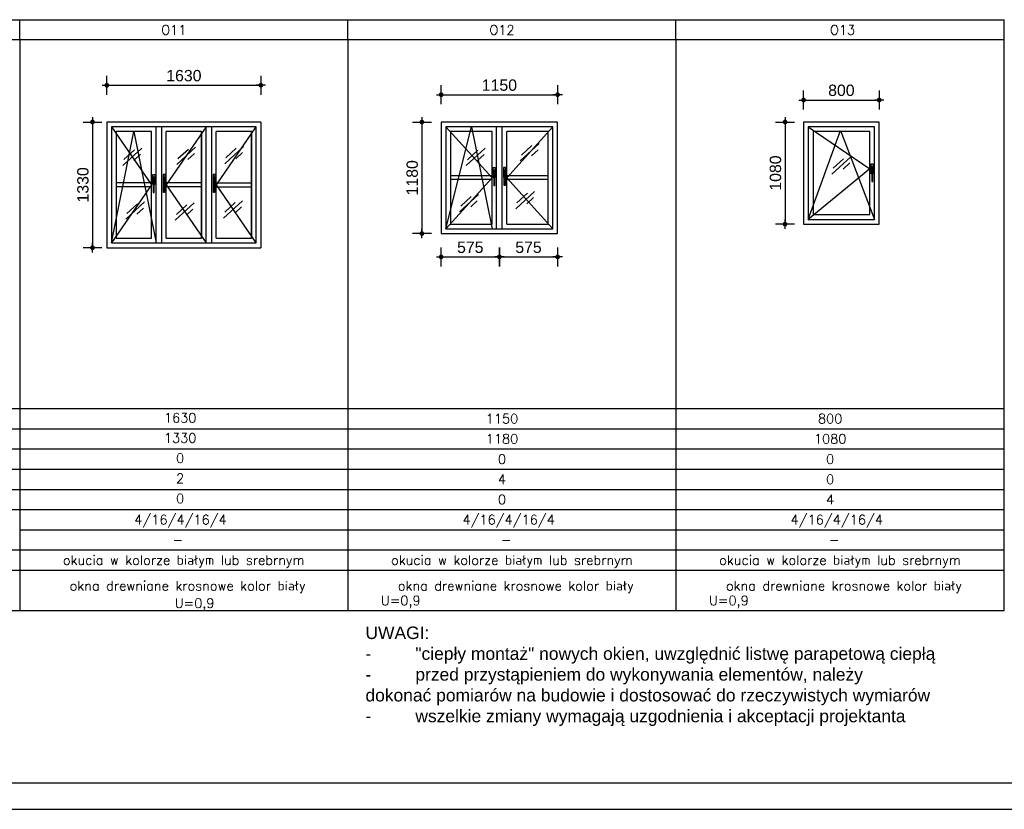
# Model space of a CAD drawing. Header units: millimetres. Extents: x 11979 to 37895, y 18730 to 47884.
# Tile 3 of 256: x 35675 to 36717, y 18730 to 19566. Entities that reach past the tile are written whole.
import ezdxf
from ezdxf.enums import TextEntityAlignment as Align

# ---------------------------------------------------------------- set-up
doc = ezdxf.new("R2010")
doc.units = ezdxf.units.MM
for name, color, linetype in [('-LI-WIDOK', 2, 'Continuous'), ('-RAMKA', 2, 'Continuous'), ('-SCIANY-DZIALOWE', 3, 'Continuous'), ('-WYMIAR', 8, 'Continuous'), ('_PROJEKTOWANE', 5, 'Continuous'), ('CONSTRUCTION_CLASS', 7, 'Continuous'), ('FLINE', 8, 'Continuous'), ('PROJEKTOWANE', 5, 'Continuous')]:
    doc.layers.add(name, color=color, linetype=linetype)
doc.styles.add('SIMPLEX', font='simplex')
doc.styles.get("Standard").update_dxf_attribs({"font": 'arial.ttf'})
doc.dimstyles.new('CZA-KROPKA-50', dxfattribs={"dimtxt": 12, "dimasz": 1, "dimexe": 2, "dimexo": 25, "dimgap": 4, "dimtad": 1, "dimdec": 1, "dimrnd": 0.5, "dimzin": 9, "dimdsep": 46, "dimtxsty": 'Standard', "dimblk": 'CZA-KROPKA', "dimblk1": 'CZA-KROPKA', "dimblk2": 'CZA-KROPKA', "dimsah": 1, "dimcen": -20, "dimse1": 1, "dimse2": 1, "dimclrd": 8, "dimclre": 8, "dimclrt": 9, "dimadec": 0, "dimazin": 0, "dimtfac": 1, "dimtdec": 1, "dimtmove": 1, "dimatfit": 3, "dimldrblk": 'CZA-KROPKA', "dimfxl": 1, "dimtolj": 1, "dimtzin": 9, "dimarcsym": 0})

# ---------------------------------------------------------------- blocks, each defined once
blk = doc.blocks.new('CZA-KROPKA')
at = {"layer": '-WYMIAR', "linetype": 'ByBlock'}
for p, q in [((5, 0), (-5, 0)), ((0, 10), (0, -10))]:
    blk.add_line(p, q, dxfattribs=at)
at = {"layer": '-WYMIAR', "linetype": 'ByBlock', "const_width": 2.5}
blk.add_lwpolyline([(-1.25, 0, 1), (1.25, 0, 1)], format="xyb", close=True, dxfattribs=at)
blk = doc.blocks.new('*D2463')
at = {"layer": '-SCIANY-DZIALOWE', "color": 8, "lineweight": -2}
blk.add_line((36122.4, 19486.5), (36243.6, 19486.5), dxfattribs=at)
at = {"layer": 'Defpoints', "color": 0}
for p in [(36244.6, 19486.5), (36121.4, 19457.6), (36244.6, 19457.6)]:
    blk.add_point(p, dxfattribs=at)
at = {"layer": '-SCIANY-DZIALOWE', "color": 8, "lineweight": -2, "rotation": 180}
blk.add_blockref('CZA-KROPKA', (36121.4, 19486.5), dxfattribs=at)
at = {"layer": '-SCIANY-DZIALOWE', "color": 8, "lineweight": -2}
blk.add_blockref('CZA-KROPKA', (36244.6, 19486.5), dxfattribs=at)
at = {"layer": '-SCIANY-DZIALOWE', "color": 9, "insert": (36183, 19496.6), "char_height": 12, "attachment_point": 5, "bg_fill": 3, "box_fill_scale": 1.1, "bg_fill_color": 257, "bg_fill_transparency": 0}
blk.add_mtext('\\A1;1150', dxfattribs=at)
blk = doc.blocks.new('*D2464')
at = {"layer": '-SCIANY-DZIALOWE', "color": 8, "lineweight": -2}
blk.add_line((36101, 19456.6), (36101, 19340.6), dxfattribs=at)
at = {"layer": 'Defpoints', "color": 0}
for p in [(36121.4, 19457.6), (36101, 19339.6), (36121.4, 19339.6)]:
    blk.add_point(p, dxfattribs=at)
at = {"layer": '-SCIANY-DZIALOWE', "color": 8, "lineweight": -2}
for p, rotation in [((36101, 19457.6), 90), ((36101, 19339.6), 270)]:
    blk.add_blockref('CZA-KROPKA', p, dxfattribs=dict(at, rotation=rotation))
at = {"layer": '-SCIANY-DZIALOWE', "color": 9, "insert": (36090.8, 19398.6), "char_height": 12, "attachment_point": 5, "rotation": 90, "bg_fill": 3, "box_fill_scale": 1.1, "bg_fill_color": 257, "bg_fill_transparency": 0}
blk.add_mtext('\\A1;1180', dxfattribs=at)
blk = doc.blocks.new('*D2465')
at = {"layer": '-SCIANY-DZIALOWE', "color": 8, "lineweight": -2}
blk.add_line((36122.4, 19314.9), (36182, 19314.9), dxfattribs=at)
at = {"layer": 'Defpoints', "color": 0}
for p in [(36121.4, 19369), (36183, 19369), (36183, 19314.9)]:
    blk.add_point(p, dxfattribs=at)
at = {"layer": '-SCIANY-DZIALOWE', "color": 8, "lineweight": -2, "rotation": 180}
blk.add_blockref('CZA-KROPKA', (36121.4, 19314.9), dxfattribs=at)
at = {"layer": '-SCIANY-DZIALOWE', "color": 8, "lineweight": -2}
blk.add_blockref('CZA-KROPKA', (36183, 19314.9), dxfattribs=at)
at = {"layer": '-SCIANY-DZIALOWE', "color": 9, "insert": (36152.2, 19325), "char_height": 12, "attachment_point": 5, "bg_fill": 3, "box_fill_scale": 1.1, "bg_fill_color": 257, "bg_fill_transparency": 0}
blk.add_mtext('\\A1;575', dxfattribs=at)
blk = doc.blocks.new('*D2466')
at = {"layer": '-SCIANY-DZIALOWE', "color": 8, "lineweight": -2}
blk.add_line((36184, 19314.9), (36243.6, 19314.9), dxfattribs=at)
at = {"layer": 'Defpoints', "color": 0}
for p in [(36183, 19369), (36244.6, 19369), (36244.6, 19314.9)]:
    blk.add_point(p, dxfattribs=at)
at = {"layer": '-SCIANY-DZIALOWE', "color": 8, "lineweight": -2, "rotation": 180}
blk.add_blockref('CZA-KROPKA', (36183, 19314.9), dxfattribs=at)
at = {"layer": '-SCIANY-DZIALOWE', "color": 8, "lineweight": -2}
blk.add_blockref('CZA-KROPKA', (36244.6, 19314.9), dxfattribs=at)
at = {"layer": '-SCIANY-DZIALOWE', "color": 9, "insert": (36213.8, 19325), "char_height": 12, "attachment_point": 5, "bg_fill": 3, "box_fill_scale": 1.1, "bg_fill_color": 257, "bg_fill_transparency": 0}
blk.add_mtext('\\A1;575', dxfattribs=at)
blk = doc.blocks.new('*D2467')
at = {"layer": '-SCIANY-DZIALOWE', "color": 8, "lineweight": -2}
blk.add_line((35768.7, 19496.5), (35929.7, 19496.5), dxfattribs=at)
at = {"layer": 'Defpoints', "color": 0}
for p in [(35930.7, 19496.5), (35767.7, 19457.6), (35930.7, 19457.6)]:
    blk.add_point(p, dxfattribs=at)
at = {"layer": '-SCIANY-DZIALOWE', "color": 8, "lineweight": -2, "rotation": 180}
blk.add_blockref('CZA-KROPKA', (35767.7, 19496.5), dxfattribs=at)
at = {"layer": '-SCIANY-DZIALOWE', "color": 8, "lineweight": -2}
blk.add_blockref('CZA-KROPKA', (35930.7, 19496.5), dxfattribs=at)
at = {"layer": '-SCIANY-DZIALOWE', "color": 9, "insert": (35849.2, 19506.6), "char_height": 12, "attachment_point": 5}
blk.add_mtext('\\A1;1630', dxfattribs=at)
blk = doc.blocks.new('*D2468')
at = {"layer": '-SCIANY-DZIALOWE', "color": 8, "lineweight": -2}
blk.add_line((35752.5, 19456.6), (35752.5, 19325.6), dxfattribs=at)
at = {"layer": 'Defpoints', "color": 0}
for p in [(35767.7, 19457.6), (35752.5, 19324.6), (35767.7, 19324.6)]:
    blk.add_point(p, dxfattribs=at)
at = {"layer": '-SCIANY-DZIALOWE', "color": 8, "lineweight": -2}
for p, rotation in [((35752.5, 19457.6), 89.99999999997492), ((35752.5, 19324.6), 269.9999999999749)]:
    blk.add_blockref('CZA-KROPKA', p, dxfattribs=dict(at, rotation=rotation))
at = {"layer": '-SCIANY-DZIALOWE', "color": 9, "insert": (35742.4, 19391.1), "char_height": 12, "attachment_point": 5, "rotation": 90}
blk.add_mtext('\\A1;1330', dxfattribs=at)
blk = doc.blocks.new('smuga')
at = {"layer": 'FLINE'}
for p, q in [((-143, -131), (143, 131)), ((-125, -43), (33, 102)), ((26, -55), (126, 37))]:
    blk.add_line(p, q, dxfattribs=at)
blk = doc.blocks.new('*D2469')
at = {"layer": '-SCIANY-DZIALOWE', "color": 8, "lineweight": -2}
blk.add_line((36505.8, 19480.9), (36583.8, 19480.9), dxfattribs=at)
at = {"layer": 'Defpoints', "color": 0}
for p in [(36584.8, 19480.9), (36504.8, 19457.6), (36584.8, 19457.6)]:
    blk.add_point(p, dxfattribs=at)
at = {"layer": '-SCIANY-DZIALOWE', "color": 8, "lineweight": -2, "rotation": 180}
blk.add_blockref('CZA-KROPKA', (36504.8, 19480.9), dxfattribs=at)
at = {"layer": '-SCIANY-DZIALOWE', "color": 8, "lineweight": -2}
blk.add_blockref('CZA-KROPKA', (36584.8, 19480.9), dxfattribs=at)
at = {"layer": '-SCIANY-DZIALOWE', "color": 9, "insert": (36544.8, 19491.1), "char_height": 12, "attachment_point": 5}
blk.add_mtext('\\A1;800', dxfattribs=at)
blk = doc.blocks.new('*D2470')
at = {"layer": '-SCIANY-DZIALOWE', "color": 8, "lineweight": -2}
blk.add_line((36485.2, 19456.6), (36485.2, 19350.6), dxfattribs=at)
at = {"layer": 'Defpoints', "color": 0}
for p in [(36504.8, 19457.6), (36485.2, 19349.6), (36504.8, 19349.6)]:
    blk.add_point(p, dxfattribs=at)
at = {"layer": '-SCIANY-DZIALOWE', "color": 8, "lineweight": -2}
for p, rotation in [((36485.2, 19457.6), 90), ((36485.2, 19349.6), 270)]:
    blk.add_blockref('CZA-KROPKA', p, dxfattribs=dict(at, rotation=rotation))
at = {"layer": '-SCIANY-DZIALOWE', "color": 9, "insert": (36475.1, 19403.6), "char_height": 12, "attachment_point": 5, "rotation": 90}
blk.add_mtext('\\A1;1080', dxfattribs=at)
blk = doc.blocks.new('GTFDGDGD')
at = {"layer": '-RAMKA', "color": 2}
blk.add_line((4983.7, -943.4), (8973.7, -943.4), dxfattribs=at)
at = {"layer": '-RAMKA', "color": 8}
blk.add_line((4808.7, -978.4), (9008.7, -978.4), dxfattribs=at)

msp = doc.modelspace()

# ---------------------------------------------------------------- linework, layer by layer
at = {"layer": '-LI-WIDOK'}
for p, q in [((35930.73, 19457.62), (35767.73, 19457.62)), ((35767.73, 19457.62), (35767.73, 19324.62)), ((35925.72, 19452.62), (35772.73, 19452.62)), ((35772.73, 19452.62), (35772.73, 19329.62)), ((35819.81, 19329.62), (35819.81, 19452.62)), ((35825.81, 19329.62), (35825.81, 19452.62)), ((35872.64, 19329.62), (35872.64, 19452.62)), ((35878.64, 19329.62), (35878.64, 19452.62)), ((35925.72, 19329.62), (35925.72, 19452.62)), ((35930.73, 19457.62), (35930.73, 19324.62)), ((36244.58, 19457.62), (36121.41, 19457.62)), ((36121.41, 19457.62), (36121.41, 19339.62)), ((36239.58, 19452.62), (36126.41, 19452.62)), ((36126.41, 19452.62), (36126.41, 19344.62)), ((36179.99, 19344.62), (36179.99, 19452.62)), ((36185.99, 19344.62), (36185.99, 19452.62)), ((36239.58, 19344.62), (36239.58, 19452.62)), ((36244.58, 19339.62), (36244.58, 19457.62)), ((36584.84, 19457.62), (36504.84, 19457.62)), ((36504.84, 19457.62), (36504.84, 19349.62)), ((36579.84, 19452.62), (36509.84, 19452.62)), ((36509.84, 19452.62), (36509.84, 19354.62)), ((36579.84, 19354.62), (36579.84, 19452.62)), ((36584.84, 19349.62), (36584.84, 19457.62)), ((35815.06, 19447.62), (35777.73, 19447.62)), ((35777.73, 19447.62), (35777.73, 19334.62)), ((35815.06, 19334.62), (35815.06, 19447.62)), ((35830.56, 19334.62), (35830.56, 19447.62)), ((35867.89, 19447.62), (35830.56, 19447.62)), ((35867.89, 19334.62), (35867.89, 19447.62)), ((35867.89, 19334.62), (35867.89, 19447.62)), ((35883.39, 19334.62), (35883.39, 19447.62)), ((35920.72, 19447.62), (35883.39, 19447.62)), ((35920.72, 19334.62), (35920.72, 19447.62)), ((35920.72, 19334.62), (35920.72, 19447.62)), ((36175.24, 19447.62), (36131.41, 19447.62)), ((36131.41, 19447.62), (36131.41, 19349.62)), ((36175.24, 19349.62), (36175.24, 19447.62)), ((36190.74, 19349.62), (36190.74, 19447.62)), ((36234.58, 19447.62), (36190.74, 19447.62)), ((36234.58, 19349.62), (36234.58, 19447.62)), ((36574.84, 19447.62), (36514.84, 19447.62)), ((36514.84, 19447.62), (36514.84, 19359.62)), ((36574.84, 19359.62), (36574.84, 19447.62)), ((36175.24, 19400.62), (36131.41, 19400.62)), ((36175.24, 19396.62), (36131.41, 19396.62)), ((36234.58, 19400.62), (36190.74, 19400.62)), ((36234.58, 19396.62), (36190.74, 19396.62)), ((35815.06, 19393.12), (35777.73, 19393.12)), ((35815.06, 19389.12), (35777.73, 19389.12)), ((35867.89, 19393.12), (35830.56, 19393.12)), ((35867.89, 19389.12), (35830.56, 19389.12)), ((35883.39, 19393.12), (35920.72, 19393.12)), ((35883.39, 19389.12), (35920.72, 19389.12)), ((36509.84, 19354.62), (36579.84, 19354.62)), ((36514.84, 19359.62), (36574.84, 19359.62)), ((36126.41, 19344.62), (36239.58, 19344.62)), ((36131.41, 19349.62), (36175.24, 19349.62)), ((36190.74, 19349.62), (36234.58, 19349.62)), ((36504.84, 19349.62), (36584.84, 19349.62)), ((35777.73, 19334.62), (35815.06, 19334.62)), ((35830.56, 19334.62), (35867.89, 19334.62)), ((35883.39, 19334.62), (35920.72, 19334.62)), ((36121.41, 19339.62), (36244.58, 19339.62)), ((35767.73, 19324.62), (35930.73, 19324.62)), ((35772.73, 19329.62), (35925.72, 19329.62))]:
    msp.add_line(p, q, dxfattribs=at)
for points in [[(36177.01, 19398.88), (36176.5, 19398.88), (36176.5, 19409.46), (36178.55, 19409.46), (36178.55, 19398.88), (36178.04, 19398.88)], [(36188.99, 19398.88), (36189.5, 19398.88), (36189.5, 19409.46), (36187.45, 19409.46), (36187.45, 19398.88), (36187.96, 19398.88)], [(36576.88, 19402.82), (36576.37, 19402.82), (36576.37, 19413.41), (36578.42, 19413.41), (36578.42, 19402.82), (36577.91, 19402.82)], [(35816.83, 19391.38), (35816.32, 19391.38), (35816.32, 19401.96), (35818.37, 19401.96), (35818.37, 19391.38), (35817.86, 19391.38)], [(35828.81, 19391.38), (35829.32, 19391.38), (35829.32, 19401.96), (35827.27, 19401.96), (35827.27, 19391.38), (35827.78, 19391.38)], [(35881.64, 19391.38), (35882.15, 19391.38), (35882.15, 19401.96), (35880.1, 19401.96), (35880.1, 19391.38), (35880.61, 19391.38)]]:
    msp.add_lwpolyline(points, dxfattribs=at)
for points in [[(36177.01, 19406.75), (36177.01, 19390.59), (36178.04, 19390.59), (36178.04, 19406.75)], [(36188.99, 19406.75), (36188.99, 19390.59), (36187.96, 19390.59), (36187.96, 19406.75)], [(36576.88, 19410.7), (36576.88, 19394.54), (36577.91, 19394.54), (36577.91, 19410.7)], [(35816.83, 19399.25), (35816.83, 19383.09), (35817.86, 19383.09), (35817.86, 19399.25)], [(35828.81, 19399.25), (35828.81, 19383.09), (35827.78, 19383.09), (35827.78, 19399.25)], [(35881.64, 19399.25), (35881.64, 19383.09), (35880.61, 19383.09), (35880.61, 19399.25)]]:
    msp.add_lwpolyline(points, close=True, dxfattribs=at)
at = {"layer": '-SCIANY-DZIALOWE'}
for p, q in [((35867.89, 19447.62), (35867.89, 19334.62)), ((35920.72, 19447.62), (35920.72, 19334.62))]:
    msp.add_line(p, q, dxfattribs=at)
at = {"layer": 'CONSTRUCTION_CLASS'}
for p, q in [((34633.99, 19565.88), (36022.66, 19565.88)), ((35675.49, 19565.88), (36022.66, 19565.88)), ((35675.49, 19544.5), (35675.49, 19565.88)), ((35675.49, 19565.88), (36716.99, 19565.88)), ((36022.66, 19544.5), (36022.66, 19565.88)), ((36369.82, 19544.5), (36369.82, 19565.88)), ((36716.99, 18940.65), (36716.99, 19565.88)), ((36716.99, 19544.5), (34633.99, 19544.5)), ((35675.49, 19544.5), (35675.49, 18940.65)), ((36022.66, 19544.5), (36022.66, 18940.65)), ((36369.82, 19544.5), (36369.82, 18940.65)), ((34633.99, 19154.4), (36716.99, 19154.4)), ((34633.99, 19133.03), (36716.99, 19133.03)), ((34633.99, 19111.65), (36716.99, 19111.65)), ((34439.03, 19090.28), (36716.99, 19090.28)), ((34439.03, 19068.9), (36716.99, 19068.9)), ((34633.99, 19047.53), (36716.99, 19047.53)), ((34633.99, 19047.53), (36716.99, 19047.53)), ((35675.49, 19026.15), (36716.99, 19026.15)), ((34439.03, 19004.78), (36716.99, 19004.78)), ((34439.03, 18983.4), (36716.99, 18983.4)), ((34439.03, 18940.65), (36716.99, 18940.65))]:
    msp.add_line(p, q, dxfattribs=at)
at = {"layer": 'PROJEKTOWANE'}
for p, q in [((35772.73, 19452.62), (35815.06, 19391.12)), ((35872.64, 19452.62), (35830.56, 19391.12)), ((35925.47, 19452.62), (35883.39, 19391.12)), ((36126.41, 19452.62), (36175.24, 19398.62)), ((36126.41, 19344.62), (36153.58, 19452.62)), ((36153.58, 19452.62), (36175.44, 19344.62)), ((36239.58, 19452.62), (36190.74, 19398.62)), ((36509.84, 19452.62), (36574.84, 19408.12)), ((36509.84, 19354.62), (36543.84, 19448.62)), ((36543.84, 19448.62), (36579.84, 19354.62)), ((35772.73, 19329.62), (35796.4, 19447.62)), ((35796.4, 19447.62), (35819.81, 19329.62)), ((36574.84, 19408.12), (36509.84, 19354.62)), ((36175.24, 19398.62), (36126.41, 19344.62)), ((36190.74, 19398.62), (36239.58, 19344.62)), ((35815.06, 19391.12), (35772.73, 19329.62)), ((35830.56, 19391.12), (35872.64, 19329.62)), ((35883.39, 19391.12), (35925.47, 19329.62))]:
    msp.add_line(p, q, dxfattribs=at)

# ---------------------------------------------------------------- block references
at = {"layer": '-LI-WIDOK', "xscale": 0.06999999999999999, "yscale": 0.06999999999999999, "zscale": 0.06999999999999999}
for p in [(35794.59, 19420.87), (35851.6, 19421.87), (35902.37, 19422.66), (36157.98, 19420.61), (36215.16, 19425.62), (36544.85, 19411.66), (35797.66, 19363.82), (35849.98, 19362.89), (35901.22, 19365.17)]:
    msp.add_blockref('smuga', p, dxfattribs=at)

# ---------------------------------------------------------------- texts
at = {"layer": '-LI-WIDOK', "style": 'SIMPLEX'}
for s, p in [('O11', (35838.56, 19555.03)), ('O12', (36185.72, 19555.03)), ('O13', (36546.06, 19555.03)), ('1630', (35845.26, 19144.68)), ('1150', (36185.77, 19143.71)), ('800', (36532.93, 19143.71)), ('1330', (35845.26, 19123.3)), ('1180', (36185.77, 19122.34)), ('1080', (36532.93, 19122.34)), ('0', (35845.26, 19101.93)), ('0', (36185.77, 19100.96)), ('0', (36532.93, 19100.96)), ('2', (35845.26, 19080.55)), ('4', (36185.77, 19079.59)), ('0', (36532.93, 19079.59)), ('0', (35845.26, 19059.18)), ('0', (36185.77, 19058.21)), ('4', (36532.93, 19058.21)), ('4/16/4/16/4 ', (35849.07, 19036.84)), ('4/16/4/16/4 ', (36196.24, 19036.84)), ('4/16/4/16/4 ', (36543.41, 19036.84)), ('-', (35842.92, 19015.46)), ('-', (36190.09, 19015.46)), ('-', (36537.25, 19015.46)), ('okucia w kolorze białym lub srebrnym', (35849.07, 18994.09)), ('okucia w kolorze białym lub srebrnym', (36196.24, 18994.09)), ('okucia w kolorze białym lub srebrnym', (36543.41, 18994.09)), ('okna drewniane krosnowe kolor biały ', (35856.66, 18966.96)), ('okna drewniane krosnowe kolor biały ', (36203.83, 18966.96)), ('okna drewniane krosnowe kolor biały ', (36551, 18966.96)), ('U=0,9', (35860.53, 18948.59)), ('U=0,9', (36078.61, 18951.3)), ('U=0,9', (36425.77, 18951.3))]:
    msp.add_text(s, height=10, dxfattribs=at).set_placement(p, align=Align.MIDDLE_CENTER)
at = {"layer": 'PROJEKTOWANE', "color": 0, "insert": (36041.29, 18923.75), "char_height": 13.2, "width": 676.1413, "attachment_point": 1}
msp.add_mtext('UWAGI:\\P-^I"ciepły montaż" nowych okien, uwzględnić listwę parapetową ciepłą\\P-^Iprzed przystąpieniem do wykonywania elementów, należy \\Pdokonać pomiarów na budowie i dostosować do rzeczywistych wymiarów\\P-^Iwszelkie zmiany wymagają uzgodnienia i akceptacji projektanta', dxfattribs=at)

# ---------------------------------------------------------------- dimensions: what is measured, and where the dimension line sits
at = {"layer": '-SCIANY-DZIALOWE'}
for p2, distance, text, picture, middle in [((35930.73, 19457.62), 38.84, '1630', '*D2467', (35849.23, 19506.58)), ((35767.73, 19324.62), -15.19, '1330', '*D2468', (35742.41, 19391.12))]:
    dim = msp.add_aligned_dim(p1=(35767.73, 19457.62), p2=p2, distance=distance, text=text, dimstyle='CZA-KROPKA-50', dxfattribs=at)
    dim.commit()
    dim.dimension.update_dxf_attribs({"geometry": picture, "text_midpoint": middle})
dim = msp.add_linear_dim(base=(36584.84, 19480.93), p1=(36504.84, 19457.62), p2=(36584.84, 19457.62), text='800', dimstyle='CZA-KROPKA-50', dxfattribs=at)
dim.commit()
dim.dimension.update_dxf_attribs({"geometry": '*D2469', "text_midpoint": (36544.84, 19491.06)})
dim = msp.add_linear_dim(base=(36485.2, 19349.62), p1=(36504.84, 19457.62), p2=(36504.84, 19349.62), angle=90, text='1080', dimstyle='CZA-KROPKA-50', dxfattribs=at)
dim.commit()
dim.dimension.update_dxf_attribs({"geometry": '*D2470', "text_midpoint": (36475.07, 19403.62)})

# ---------------------------------------------------------------- next in the draw order: dimensions: what is measured, and where the dimension line sits
dim = msp.add_linear_dim(base=(36244.58, 19486.45), p1=(36121.41, 19457.62), p2=(36244.58, 19457.62), text='1150', dimstyle='CZA-KROPKA-50', override={"dimfxl": 0, "dimfxlon": 1, "dimtfill": 1}, dxfattribs=at)
dim.commit()
dim.dimension.update_dxf_attribs({"geometry": '*D2463', "text_midpoint": (36182.99, 19496.58)})

# ---------------------------------------------------------------- next in the draw order: dimensions: what is measured, and where the dimension line sits
dim = msp.add_linear_dim(base=(36100.96, 19339.62), p1=(36121.41, 19457.62), p2=(36121.41, 19339.62), angle=90, text='1180', dimstyle='CZA-KROPKA-50', override={"dimfxl": 0, "dimfxlon": 1, "dimtfill": 1}, dxfattribs=at)
dim.commit()
dim.dimension.update_dxf_attribs({"geometry": '*D2464', "text_midpoint": (36090.83, 19398.62)})

# ---------------------------------------------------------------- next in the draw order: dimensions: what is measured, and where the dimension line sits
dim = msp.add_linear_dim(base=(36182.99, 19314.92), p1=(36121.41, 19369), p2=(36182.99, 19369), text='575', dimstyle='CZA-KROPKA-50', override={"dimfxl": 0, "dimfxlon": 1, "dimtfill": 1}, dxfattribs=at)
dim.commit()
dim.dimension.update_dxf_attribs({"geometry": '*D2465', "text_midpoint": (36152.2, 19325.02)})

# ---------------------------------------------------------------- next in the draw order: block references
at = {"layer": '-LI-WIDOK', "xscale": 0.06999999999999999, "yscale": 0.06999999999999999, "zscale": 0.06999999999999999}
msp.add_blockref('smuga', (36150.83, 19371.62), dxfattribs=at)

# ---------------------------------------------------------------- next in the draw order: dimensions: what is measured, and where the dimension line sits
at = {"layer": '-SCIANY-DZIALOWE'}
dim = msp.add_linear_dim(base=(36244.58, 19314.92), p1=(36182.99, 19369), p2=(36244.58, 19369), text='575', dimstyle='CZA-KROPKA-50', override={"dimfxl": 0, "dimfxlon": 1, "dimtfill": 1}, dxfattribs=at)
dim.commit()
dim.dimension.update_dxf_attribs({"geometry": '*D2466', "text_midpoint": (36213.79, 19325.02)})

# ---------------------------------------------------------------- next in the draw order: block references
at = {"layer": '-LI-WIDOK', "xscale": 0.06999999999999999, "yscale": 0.06999999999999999, "zscale": 0.06999999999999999}
msp.add_blockref('smuga', (36210.27, 19375.04), dxfattribs=at)
at = {"layer": '_PROJEKTOWANE', "xscale": 0.8, "yscale": 0.8, "zscale": 0.8}
msp.add_blockref('GTFDGDGD', (30365.95, 19513.11), dxfattribs=at)

doc.saveas('drawing.dxf')
